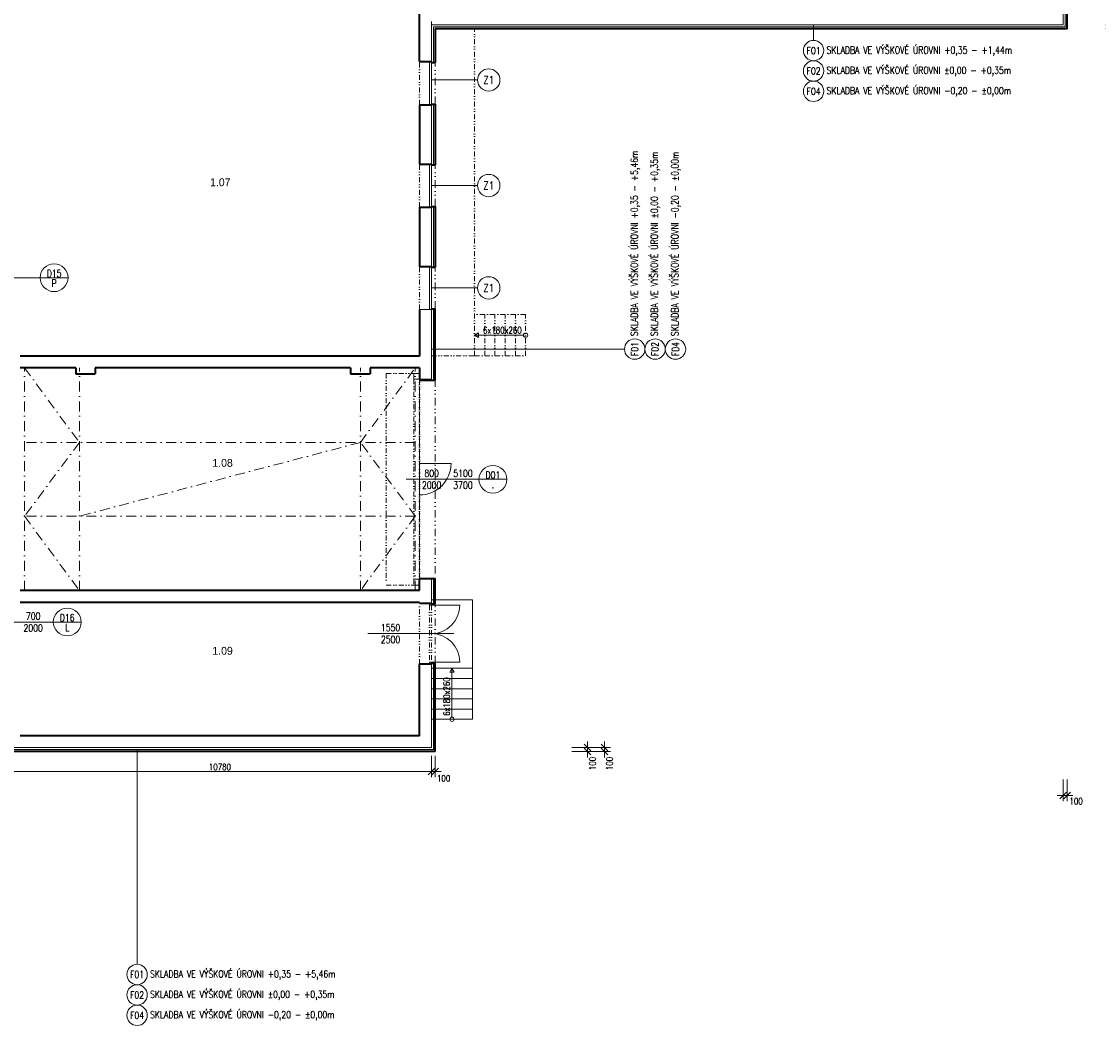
# Model space of a CAD drawing. Header units: millimetres. Extents: x -485339 to 350584, y -2181201 to -313328.
# Tile 26 of 115: x -206028 to -178582, y -1067566 to -1041964. Entities that reach past the tile are written whole.
import ezdxf
from ezdxf.enums import TextEntityAlignment as Align

# ---------------------------------------------------------------- set-up
doc = ezdxf.new("R2010")
doc.units = ezdxf.units.MM
doc.header["$LTSCALE"] = 10
doc.linetypes.add('DASHDOT', pattern=[25.4, 12.7, -6.35, 0, -6.35])
doc.linetypes.add('DĚLICÍ2', pattern=[15.875, 6.35, -3.175, 0, -3.175, 0, -3.175])
doc.layers.get('Defpoints').update_dxf_attribs({"color": 201})
for name, color, linetype, lineweight in [('N_dveře', 10, 'Continuous', 18), ('N_kóty', 10, 'Continuous', 18), ('N_okna', 10, 'Continuous', 18), ('N_popis', 10, 'Continuous', 18), ('N_popis_otvory', 10, 'Continuous', 18), ('N_čáry_nad', 10, 'DĚLICÍ2', 18), ('N_čáry_obrys', 10, 'Continuous', 35), ('N_čáry_obv.plášt', 212, 'Continuous', 18), ('N_čáry_plné', 10, 'Continuous', 18), ('St__otvory_dveře', 40, 'Continuous', 18), ('St_plocha_místnosti', 250, 'Continuous', 18), ('St_popis', 250, 'Continuous', 18), ('St_čáry_nad', 250, 'DĚLICÍ2', 18), ('St_čáry_obrys', 5, 'Continuous', 35), ('St_čáry_osy', 250, 'DASHDOT', 18), ('St_čáry_plné', 250, 'Continuous', 18)]:
    doc.layers.add(name, color=color, linetype=linetype, lineweight=lineweight)
doc.styles.add('Andy', font='txt')
doc.styles.get("Standard").update_dxf_attribs({"font": 'simplex.shx', "width": 0.8})
doc.linetypes.add('IZOLACE', pattern='A,0.0001,-0.1,[134,ltypeshp.shx,S=0.1,R=0,X=-0.1,Y=0],-0.2,[134,ltypeshp.shx,S=0.1,R=180,X=0.1,Y=0],-0.1', length=0.4001)
doc.dimstyles.new('stavebníM100', dxfattribs={"dimtxt": 165, "dimasz": 170, "dimexe": 150, "dimexo": 100, "dimgap": 30, "dimtad": 1, "dimdec": 0, "dimtxsty": 'Standard', "dimblk": 'OBLIQUE', "dimcen": -2.5, "dimdle": 150, "dimclrd": 256, "dimclre": 256, "dimclrt": 256, "dimadec": 4, "dimazin": 0, "dimtfac": 1, "dimtdec": 0, "dimtmove": 2, "dimatfit": 3, "dimldrblk": 'OBLIQUE', "dimfxl": 400, "dimfxlon": 1, "dimlwd": -1, "dimlwe": -1, "dimarcsym": 0})

# ---------------------------------------------------------------- blocks, each defined once
blk = doc.blocks.new('G$CB83B120F')
at = {"layer": 'St__otvory_dveře', "color": 0, "ltscale": 2}
for points in [[(0, 0), (50, 0), (50, 50), (0, 50)], [(1500, 0), (1550, 0), (1550, 50), (1500, 50)]]:
    blk.add_lwpolyline(points, close=True, dxfattribs=at)
at = {"layer": 'St__otvory_dveře', "color": 0, "linetype": 'DĚLICÍ2', "ltscale": 2}
for points in [[(1500, 50), (50, 50)], [(1500, 0), (50, 0)]]:
    blk.add_lwpolyline(points, dxfattribs=at)
at = {"layer": 'St__otvory_dveře', "color": 0, "ltscale": 2}
for points in [[(50, 0), (50, -725)], [(1500, 0), (1500, -725)]]:
    blk.add_lwpolyline(points, dxfattribs=at)
for centre, start, end in [((50, 0), 270, 0), ((1500, 0), 180, 270)]:
    blk.add_arc(centre, 725, start, end, dxfattribs=at)
blk = doc.blocks.new('G$C058794BC')
at = {"layer": 'N_dveře', "linetype": 'DĚLICÍ2', "ltscale": 2}
for points in [[(-850, 2700), (-850, -2700)], [(-850, 2700), (-150, 2700)], [(-150, 2550), (-150, -2550)], [(0, -2550), (0, 2550)], [(-850, -2700), (-150, -2700)]]:
    blk.add_lwpolyline(points, dxfattribs=at)
at = {"layer": 'N_dveře'}
blk.add_lwpolyline([(0, 2550), (-150, 2550), (-150, 2700), (0, 2700)], close=True, dxfattribs=at)
at = {"layer": 'N_dveře', "linetype": 'DĚLICÍ2', "ltscale": 2}
blk.add_lwpolyline([(0, -2550), (-150, -2550), (-150, -2700), (0, -2700)], close=True, dxfattribs=at)
blk = doc.blocks.new('_OBLIQUE')
at = {"color": 0, "linetype": 'ByBlock'}
blk.add_line((-0.5, -0.5), (0.5, 0.5), dxfattribs=at)
blk = doc.blocks.new('*D2482')
at = {"layer": 'Defpoints', "color": 0, "transparency": 16777216}
for p in [(-195583, -1060370), (-195483, -1060458), (-195483, -1061086)]:
    blk.add_point(p, dxfattribs=at)
at = {"layer": 'N_kóty', "transparency": 16777216}
for p, q in [((-195583, -1060686), (-195583, -1061236)), ((-195483, -1060686), (-195483, -1061236)), ((-195733, -1061086), (-195333, -1061086))]:
    blk.add_line(p, q, dxfattribs=at)
at = {"layer": 'N_kóty', "linetype": 'ByBlock', "transparency": 16777216, "xscale": 170, "yscale": 170, "zscale": 170, "rotation": 180}
blk.add_blockref('_OBLIQUE', (-195583, -1061086), dxfattribs=at)
at = {"layer": 'N_kóty', "linetype": 'ByBlock', "transparency": 16777216, "xscale": 170, "yscale": 170, "zscale": 170}
blk.add_blockref('_OBLIQUE', (-195483, -1061086), dxfattribs=at)
at = {"layer": 'N_kóty', "transparency": 16777216, "insert": (-195272, -1061263), "char_height": 165, "attachment_point": 5}
blk.add_mtext('100', dxfattribs=at)
blk = doc.blocks.new('*D2486')
at = {"layer": 'Defpoints', "color": 0, "transparency": 16777216}
for p in [(-195583, -1060478), (-195583, -1060578), (-191601, -1060578)]:
    blk.add_point(p, dxfattribs=at)
at = {"layer": 'N_kóty', "transparency": 16777216}
for p, q in [((-192001, -1060478), (-191451, -1060478)), ((-191601, -1060328), (-191601, -1060728)), ((-192001, -1060578), (-191451, -1060578))]:
    blk.add_line(p, q, dxfattribs=at)
at = {"layer": 'N_kóty', "linetype": 'ByBlock', "transparency": 16777216, "xscale": 170, "yscale": 170, "zscale": 170}
for p, rotation in [((-191601, -1060478), 90), ((-191601, -1060578), 270)]:
    blk.add_blockref('_OBLIQUE', p, dxfattribs=dict(at, rotation=rotation))
at = {"layer": 'N_kóty', "transparency": 16777216, "insert": (-191477, -1060884), "char_height": 165, "attachment_point": 5, "rotation": 90}
blk.add_mtext('100', dxfattribs=at)
blk = doc.blocks.new('*D2487')
at = {"layer": 'Defpoints', "color": 0, "transparency": 16777216}
for p in [(-195148, -1060478), (-195148, -1060578), (-191167, -1060578)]:
    blk.add_point(p, dxfattribs=at)
at = {"layer": 'N_kóty', "transparency": 16777216}
for p, q in [((-191567, -1060478), (-191017, -1060478)), ((-191167, -1060328), (-191167, -1060728)), ((-191567, -1060578), (-191017, -1060578))]:
    blk.add_line(p, q, dxfattribs=at)
at = {"layer": 'N_kóty', "linetype": 'ByBlock', "transparency": 16777216, "xscale": 170, "yscale": 170, "zscale": 170}
for p, rotation in [((-191167, -1060478), 90), ((-191167, -1060578), 270)]:
    blk.add_blockref('_OBLIQUE', p, dxfattribs=dict(at, rotation=rotation))
at = {"layer": 'N_kóty', "transparency": 16777216, "insert": (-191042, -1060884), "char_height": 165, "attachment_point": 5, "rotation": 90}
blk.add_mtext('100', dxfattribs=at)
blk = doc.blocks.new('*D2489')
at = {"layer": 'Defpoints', "color": 0, "transparency": 16777216}
for p in [(-206362.74488, -1060477.62675), (-195582.74488, -1060477.62675), (-195582.74488, -1061085.53702)]:
    blk.add_point(p, dxfattribs=at)
at = {"layer": 'N_kóty', "transparency": 16777216}
for p, q in [((-206362.74488, -1060685.53702), (-206362.74488, -1061235.53702)), ((-195582.74488, -1060685.53702), (-195582.74488, -1061235.53702)), ((-206512.74488, -1061085.53702), (-195432.74488, -1061085.53702))]:
    blk.add_line(p, q, dxfattribs=at)
at = {"layer": 'N_kóty', "linetype": 'ByBlock', "transparency": 16777216, "xscale": 170, "yscale": 170, "zscale": 170, "rotation": 180}
blk.add_blockref('_OBLIQUE', (-206362.74488, -1061085.53702), dxfattribs=at)
at = {"layer": 'N_kóty', "linetype": 'ByBlock', "transparency": 16777216, "xscale": 170, "yscale": 170, "zscale": 170}
blk.add_blockref('_OBLIQUE', (-195582.74488, -1061085.53702), dxfattribs=at)
at = {"layer": 'N_kóty', "transparency": 16777216, "insert": (-200972.74488, -1060973.03702), "char_height": 165, "attachment_point": 5}
blk.add_mtext('10780', dxfattribs=at)
blk = doc.blocks.new('*D2492')
at = {"layer": 'Defpoints', "color": 0, "transparency": 16777216}
for p in [(-179483, -1042046), (-179383, -1042146), (-179383, -1061697)]:
    blk.add_point(p, dxfattribs=at)
at = {"layer": 'N_kóty', "transparency": 16777216}
for p, q in [((-179483, -1061297), (-179483, -1061847)), ((-179383, -1061297), (-179383, -1061847)), ((-179633, -1061697), (-179233, -1061697))]:
    blk.add_line(p, q, dxfattribs=at)
at = {"layer": 'N_kóty', "linetype": 'ByBlock', "transparency": 16777216, "xscale": 170, "yscale": 170, "zscale": 170, "rotation": 180}
blk.add_blockref('_OBLIQUE', (-179483, -1061697), dxfattribs=at)
at = {"layer": 'N_kóty', "linetype": 'ByBlock', "transparency": 16777216, "xscale": 170, "yscale": 170, "zscale": 170}
blk.add_blockref('_OBLIQUE', (-179383, -1061697), dxfattribs=at)
at = {"layer": 'N_kóty', "transparency": 16777216, "insert": (-179154, -1061845), "char_height": 165, "attachment_point": 5}
blk.add_mtext('100', dxfattribs=at)
blk = doc.blocks.new('*D2493')
at = {"layer": 'Defpoints', "color": 0, "transparency": 16777216}
for p in [(-179483, -1042046), (-179483, -1042146), (-177992, -1042146)]:
    blk.add_point(p, dxfattribs=at)
at = {"layer": 'N_kóty', "transparency": 16777216}
for p, q in [((-178392, -1042046), (-177842, -1042046)), ((-177992, -1041896), (-177992, -1042296)), ((-178392, -1042146), (-177842, -1042146))]:
    blk.add_line(p, q, dxfattribs=at)
at = {"layer": 'N_kóty', "linetype": 'ByBlock', "transparency": 16777216, "xscale": 170, "yscale": 170, "zscale": 170}
for p, rotation in [((-177992, -1042046), 90), ((-177992, -1042146), 270)]:
    blk.add_blockref('_OBLIQUE', p, dxfattribs=dict(at, rotation=rotation))
at = {"layer": 'N_kóty', "transparency": 16777216, "insert": (-177549, -1042096), "char_height": 165, "attachment_point": 5, "rotation": 90}
blk.add_mtext('100', dxfattribs=at)
blk = doc.blocks.new('*D2494')
at = {"layer": 'Defpoints', "color": 0, "transparency": 16777216}
for p in [(-179483, -1031958), (-177992, -1031958), (-179483, -1042046)]:
    blk.add_point(p, dxfattribs=at)
at = {"layer": 'N_kóty', "transparency": 16777216}
for p, q in [((-178392, -1031958), (-177842, -1031958)), ((-177992, -1042196), (-177992, -1031808)), ((-178392, -1042046), (-177842, -1042046))]:
    blk.add_line(p, q, dxfattribs=at)
at = {"layer": 'N_kóty', "linetype": 'ByBlock', "transparency": 16777216, "xscale": 170, "yscale": 170, "zscale": 170}
for p, rotation in [((-177992, -1031958), 90), ((-177992, -1042046), 270)]:
    blk.add_blockref('_OBLIQUE', p, dxfattribs=dict(at, rotation=rotation))
at = {"layer": 'N_kóty', "transparency": 16777216, "insert": (-178104, -1037002), "char_height": 165, "attachment_point": 5, "rotation": 90}
blk.add_mtext('10088', dxfattribs=at)

msp = doc.modelspace()

# ---------------------------------------------------------------- linework, layer by layer
at = {"layer": 'N_dveře'}
for points in [[(-195882.7, -1053237.6), (-195082.7, -1053237.6)], [(-195882.7, -1053237.6), (-195882.7, -1054037.6)]]:
    msp.add_lwpolyline(points, dxfattribs=at)
msp.add_arc((-195882.7, -1053237.6), 800, 270, 0, dxfattribs=at)
at = {"layer": 'N_okna'}
for points in [[(-195632.7, -1044087.6), (-195632.7, -1042987.6)], [(-195582.7, -1044087.6), (-195582.7, -1042987.6)], [(-195632.7, -1046697.6), (-195632.7, -1045597.6)], [(-195582.7, -1046697.6), (-195582.7, -1045597.6)], [(-195632.7, -1049307.6), (-195632.7, -1048207.6)], [(-195582.7, -1049307.6), (-195582.7, -1048207.6)]]:
    msp.add_lwpolyline(points, dxfattribs=at)
at = {"layer": 'N_popis'}
for points in [[(-185842.7, -1042444.8), (-185842.7, -1042045.8)], [(-195582.7, -1050316.6), (-190661, -1050316.6)], [(-203083.1, -1066006.3), (-203083.1, -1060527.6)]]:
    msp.add_lwpolyline(points, dxfattribs=at)
for centre in [(-185842.7, -1042704.7), (-185842.7, -1043224.5), (-185842.7, -1043744.3), (-190401.1, -1050316.6), (-189881.3, -1050316.6), (-189361.5, -1050316.6), (-203083.1, -1066266.2), (-203083.1, -1066786), (-203083.1, -1067305.8)]:
    msp.add_circle(centre, 259.9, dxfattribs=at)
at = {"layer": 'N_popis_otvory'}
for points in [[(-207217.4, -1048497.6), (-205552.3, -1048497.6)], [(-196226.6, -1053637.6), (-194369.9, -1053637.6)], [(-206865.9, -1057277.6), (-205218.5, -1057277.6)], [(-197200.8, -1057572.6), (-195010.2, -1057572.6)]]:
    msp.add_lwpolyline(points, dxfattribs=at)
for centre in [(-205197.7, -1048497.6), (-194015.3, -1053637.6), (-204863.9, -1057277.6)]:
    msp.add_circle(centre, 354.6, dxfattribs=at)
at = {"layer": 'N_čáry_nad', "ltscale": 3}
for points in [[(-195482.7, -1044067.6), (-195482.7, -1043007.6)], [(-195482.7, -1046677.6), (-195482.7, -1045617.6)], [(-195482.7, -1049287.6), (-195482.7, -1048227.6)], [(-195482.7, -1051087.6), (-195482.7, -1056187.6)], [(-195482.7, -1058327.6), (-195482.7, -1056817.6)]]:
    msp.add_lwpolyline(points, dxfattribs=at)
at = {"layer": 'N_čáry_obrys', "ltscale": 2}
for p, q in [((-195482.7, -1042145.8), (-195482.7, -1043007.6)), ((-195482.7, -1044067.6), (-195482.7, -1045617.6)), ((-195482.7, -1046677.6), (-195482.7, -1048227.6)), ((-195482.7, -1051107.6), (-195482.7, -1049287.6)), ((-195482.7, -1056817.6), (-195482.7, -1056167.6))]:
    msp.add_line(p, q, dxfattribs=at)
for points in [[(-195482.7, -1042145.8), (-179383, -1042145.8), (-179383, -1031937.6), (-179683, -1031937.6)], [(-195482.7, -1060577.6), (-195482.7, -1058327.6)], [(-195482.7, -1060577.6), (-206462.7, -1060577.6)]]:
    msp.add_lwpolyline(points, dxfattribs=at)
at = {"layer": 'N_čáry_obrys'}
for points in [[(-195582.7, -1043007.6), (-195482.7, -1043007.6)], [(-195582.7, -1044067.6), (-195482.7, -1044067.6)], [(-195582.7, -1045617.6), (-195482.7, -1045617.6)], [(-195582.7, -1046677.6), (-195482.7, -1046677.6)], [(-195582.7, -1048227.6), (-195482.7, -1048227.6)], [(-195582.7, -1049287.6), (-195482.7, -1049287.6)], [(-195882.7, -1051107.6), (-195482.7, -1051107.6)], [(-195882.7, -1056167.6), (-195482.7, -1056167.6)], [(-195582.7, -1056817.6), (-195482.7, -1056817.6)], [(-195582.7, -1058327.6), (-195482.7, -1058327.6)]]:
    msp.add_lwpolyline(points, dxfattribs=at)
at = {"layer": 'N_čáry_obv.plášt', "linetype": 'IZOLACE', "ltscale": 10}
for p, q in [((-179433, -1042095.8), (-179433, -1031957.6)), ((-195532.7, -1042095.8), (-195532.7, -1043007.6)), ((-195532.7, -1042095.8), (-179433, -1042095.8)), ((-195532.7, -1044067.6), (-195532.7, -1045617.6)), ((-195532.7, -1046677.6), (-195532.7, -1048227.6)), ((-195532.7, -1051087.6), (-195532.7, -1049287.6)), ((-195532.7, -1056817.6), (-195532.7, -1056187.6))]:
    msp.add_line(p, q, dxfattribs=at)
at = {"layer": 'N_čáry_obv.plášt', "linetype": 'IZOLACE', "ltscale": 2}
msp.add_line((-195482.7, -1056177.6), (-195882.7, -1056177.6), dxfattribs=at)
msp.add_lwpolyline([(-195882.7, -1051097.6), (-195482.7, -1051097.6)], dxfattribs=at)
at = {"layer": 'N_čáry_obv.plášt', "linetype": 'IZOLACE', "ltscale": 10}
for points in [[(-195532.7, -1060527.6), (-195532.7, -1058327.6)], [(-195532.7, -1060527.6), (-206412.7, -1060527.6)]]:
    msp.add_lwpolyline(points, dxfattribs=at)
at = {"layer": 'N_čáry_plné'}
for points in [[(-194407.5, -1043455.1), (-195582.7, -1043455.1)], [(-194407.5, -1046147.6), (-195582.7, -1046147.6)], [(-205552.3, -1048497.6), (-204843.1, -1048497.6)], [(-194407.5, -1048757.6), (-195582.7, -1048757.6)], [(-194369.9, -1053637.6), (-193660.8, -1053637.6)], [(-205218.5, -1057277.6), (-204509.3, -1057277.6)]]:
    msp.add_lwpolyline(points, dxfattribs=at)
for centre in [(-194121.6, -1043455.1), (-194121.6, -1046147.6), (-194121.6, -1048757.6)]:
    msp.add_circle(centre, 285.9, dxfattribs=at)
at = {"layer": 'St_čáry_nad', "ltscale": 2}
for points in [[(-195582.7, -1050487.6), (-194482.7, -1050487.6), (-194482.7, -1042145.8)], [(-195882.7, -1044087.6), (-195882.7, -1042987.6)], [(-195882.7, -1046697.6), (-195882.7, -1045597.6)], [(-195882.7, -1049307.6), (-195882.7, -1048207.6)], [(-194482.7, -1050487.6), (-194222.7, -1050487.6), (-194222.7, -1049437.6), (-194482.7, -1049437.6)], [(-194222.7, -1050487.6), (-193962.7, -1050487.6), (-193962.7, -1049437.6), (-194222.7, -1049437.6)], [(-193962.7, -1050487.6), (-193702.7, -1050487.6), (-193702.7, -1049437.6), (-193962.7, -1049437.6)], [(-193702.7, -1050487.6), (-193442.7, -1050487.6), (-193442.7, -1049437.6), (-193702.7, -1049437.6)], [(-193442.7, -1050487.6), (-193182.7, -1050487.6), (-193182.7, -1049437.6), (-193442.7, -1049437.6)], [(-195882.7, -1051087.6), (-195882.7, -1056187.6)], [(-195882.7, -1058347.6), (-195882.7, -1056797.6)]]:
    msp.add_lwpolyline(points, dxfattribs=at)
at = {"layer": 'St_čáry_obrys', "ltscale": 2}
for p, q in [((-195882.7, -1049307.6), (-195882.7, -1050497.6)), ((-195882.7, -1050797.6), (-195882.7, -1051087.6)), ((-195882.7, -1056477.6), (-195882.7, -1056187.6))]:
    msp.add_line(p, q, dxfattribs=at)
for points in [[(-195882.7, -1042987.6), (-195882.7, -1040717.6)], [(-195882.7, -1042987.6), (-195582.7, -1042987.6)], [(-195882.7, -1044087.6), (-195582.7, -1044087.6)], [(-195882.7, -1044087.6), (-195882.7, -1045597.6)], [(-195882.7, -1045597.6), (-195582.7, -1045597.6)], [(-195882.7, -1046697.6), (-195582.7, -1046697.6)], [(-195882.7, -1046697.6), (-195882.7, -1048207.6)], [(-195882.7, -1048207.6), (-195582.7, -1048207.6)], [(-195882.7, -1050497.6), (-206062.7, -1050497.6)], [(-204648, -1050797.6), (-206062.7, -1050797.6)], [(-204648, -1050797.6), (-204648, -1050947.6)], [(-197642.7, -1050797.6), (-204148, -1050797.6)], [(-204148, -1050797.6), (-204148, -1050947.6)], [(-197642.7, -1050797.6), (-197642.7, -1050947.6)], [(-195882.7, -1050797.6), (-197142.7, -1050797.6)], [(-197142.7, -1050797.6), (-197142.7, -1050947.6)], [(-204648, -1050947.6), (-204148, -1050947.6)], [(-197642.7, -1050947.6), (-197142.7, -1050947.6)], [(-195882.7, -1056477.6), (-206062.7, -1056477.6)], [(-195882.7, -1056777.6), (-206062.7, -1056777.6)], [(-195882.7, -1056797.6), (-195882.7, -1056777.6)], [(-195882.7, -1056797.6), (-195582.7, -1056797.6)], [(-195882.7, -1060177.6), (-195882.7, -1058347.6)], [(-195882.7, -1058347.6), (-195582.7, -1058347.6)], [(-195882.7, -1060177.6), (-206062.7, -1060177.6)]]:
    msp.add_lwpolyline(points, dxfattribs=at)
at = {"layer": 'St_čáry_osy', "ltscale": 2}
for points in [[(-205952.7, -1056477.6), (-205952.7, -1050797.6)], [(-205952.7, -1050797.6), (-204552.7, -1052697.6), (-205952.7, -1054577.6), (-204552.7, -1056477.6)], [(-204552.7, -1056477.6), (-204552.7, -1050797.6)], [(-197392.7, -1056477.6), (-197392.7, -1050797.6)], [(-195992.7, -1054577.6), (-197392.7, -1052697.6), (-195992.7, -1050797.6)], [(-195992.7, -1056477.6), (-195992.7, -1050797.6)], [(-195992.7, -1052697.6), (-205952.7, -1052697.6)], [(-197392.7, -1052697.6), (-204552.7, -1054577.6)], [(-195992.7, -1054577.6), (-205952.7, -1054577.6)], [(-195992.7, -1054577.6), (-197392.7, -1056477.6)]]:
    msp.add_lwpolyline(points, dxfattribs=at)
at = {"layer": 'St_čáry_plné', "ltscale": 2}
for p, q in [((-195582.7, -1049307.6), (-195582.7, -1051087.6)), ((-195582.7, -1056187.6), (-195882.7, -1056187.6)), ((-195582.7, -1056797.6), (-195582.7, -1056187.6)), ((-194532.7, -1056707.6), (-195582.7, -1056707.6)), ((-194532.7, -1058457.6), (-194532.7, -1056707.6)), ((-195582.7, -1058457.6), (-194532.7, -1058457.6))]:
    msp.add_line(p, q, dxfattribs=at)
for points in [[(-195582.7, -1042045.8), (-179483, -1042045.8), (-179483, -1031957.6), (-179683, -1031957.6)], [(-195582.7, -1042987.6), (-195582.7, -1041960.7)], [(-195582.7, -1044087.6), (-195582.7, -1045597.6)], [(-195582.7, -1046697.6), (-195582.7, -1048207.6)], [(-195582.7, -1051087.6), (-195582.7, -1049307.6), (-195882.7, -1049307.6)], [(-193237.3, -1049962.6), (-194482.7, -1049962.6)], [(-195882.7, -1051087.6), (-195582.7, -1051087.6)], [(-195582.7, -1060477.6), (-195582.7, -1058347.6)], [(-195582.7, -1058457.6), (-195582.7, -1058717.6), (-194532.7, -1058717.6), (-194532.7, -1058457.6)], [(-195057.7, -1059703.1), (-195057.7, -1058457.6)], [(-195582.7, -1058717.6), (-195582.7, -1058977.6), (-194532.7, -1058977.6), (-194532.7, -1058717.6)], [(-195582.7, -1058977.6), (-195582.7, -1059237.6), (-194532.7, -1059237.6), (-194532.7, -1058977.6)], [(-195582.7, -1059237.6), (-195582.7, -1059497.6), (-194532.7, -1059497.6), (-194532.7, -1059237.6)], [(-195582.7, -1059497.6), (-195582.7, -1059757.6), (-194532.7, -1059757.6), (-194532.7, -1059497.6)], [(-195582.7, -1060477.6), (-206362.7, -1060477.6)]]:
    msp.add_lwpolyline(points, dxfattribs=at)
for points in [[(-194482.7, -1049962.6), (-194381.3, -1050021.2), (-194381.3, -1049904.1)], [(-195057.7, -1058457.6), (-195116.3, -1058559.1), (-194999.2, -1058559.1)]]:
    msp.add_lwpolyline(points, close=True, dxfattribs=at)
for centre in [(-193182.7, -1049962.6), (-195057.7, -1059757.6)]:
    msp.add_circle(centre, 54.6, dxfattribs=at)

# ---------------------------------------------------------------- block references
at = {"layer": 'N_dveře'}
msp.add_blockref('G$C058794BC', (-195882.7, -1053637.6), dxfattribs=at)
at = {"layer": 'N_dveře', "ltscale": 2, "rotation": 90}
msp.add_blockref('G$CB83B120F', (-195582.7, -1058347.6), dxfattribs=at)

# ---------------------------------------------------------------- texts
at = {"layer": 'N_popis', "width": 0.8}
for s, height, p in [('F01', 180, (-185842.7, -1042704.7)), ('F02', 180, (-185842.7, -1043224.5)), ('Z1', 200, (-194121.6, -1043455.1)), ('F04', 180, (-185842.7, -1043744.3)), ('Z1', 200, (-194121.6, -1046147.6)), ('Z1', 200, (-194121.6, -1048757.6)), ('F01', 180, (-203083.1, -1066266.2)), ('F02', 180, (-203083.1, -1066786)), ('F04', 180, (-203083.1, -1067305.8))]:
    msp.add_text(s, height=height, dxfattribs=at).set_placement(p, align=Align.MIDDLE_CENTER)
for s, p in [('SKLADBA VE VÝŠKOVÉ ÚROVNI +0,35 - +1,44m ', (-185512.6, -1042784.1)), ('SKLADBA VE VÝŠKOVÉ ÚROVNI %%P0,00 - +0,35m ', (-185512.6, -1043298.5)), ('SKLADBA VE VÝŠKOVÉ ÚROVNI -0,20 - %%P0,00m ', (-185512.6, -1043818.3)), ('SKLADBA VE VÝŠKOVÉ ÚROVNI +0,35 - +5,46m ', (-202753, -1066345.6)), ('SKLADBA VE VÝŠKOVÉ ÚROVNI %%P0,00 - +0,35m ', (-202753, -1066859.9)), ('SKLADBA VE VÝŠKOVÉ ÚROVNI -0,20 - %%P0,00m ', (-202753, -1067379.7))]:
    msp.add_text(s, height=180, dxfattribs=at).set_placement(p)
for s, p in [('SKLADBA VE VÝŠKOVÉ ÚROVNI %%P0,00 - +0,35m ', (-189807.4, -1049986.5)), ('SKLADBA VE VÝŠKOVÉ ÚROVNI +0,35 - +5,46m ', (-190321.7, -1049986.5)), ('SKLADBA VE VÝŠKOVÉ ÚROVNI -0,20 - %%P0,00m ', (-189287.6, -1049986.5))]:
    msp.add_text(s, height=180, rotation=90, dxfattribs=at).set_placement(p)
for s, p in [('F01', (-190401.1, -1050316.6)), ('F02', (-189881.3, -1050316.6)), ('F04', (-189361.5, -1050316.6))]:
    msp.add_text(s, height=180, rotation=90, dxfattribs=at).set_placement(p, align=Align.MIDDLE_CENTER)
at = {"layer": 'N_popis_otvory', "width": 0.8}
for s, p in [('D15', (-205197.7, -1048389.8)), ('P', (-205197.7, -1048636.5)), ('D01', (-194015.3, -1053529.8)), ('.', (-194015.3, -1053776.5)), ('D16', (-204863.9, -1057169.8)), ('L', (-204863.9, -1057416.5))]:
    msp.add_text(s, height=180, dxfattribs=at).set_placement(p, align=Align.MIDDLE_CENTER)
at = {"layer": 'N_popis_otvory', "char_height": 180, "width": 1342.526, "attachment_point": 5}
for s, insert in [('800\\P2000', (-195575.4, -1053637.6)), ('5100\\P3700', (-194776.4, -1053637.6)), ('700\\P2000', (-205731.3, -1057277.6)), ('1550\\P2500', (-196623, -1057572.6))]:
    msp.add_mtext(s, dxfattribs=dict(at, insert=insert))
at = {"layer": 'St_plocha_místnosti', "ltscale": 2, "style": 'Andy'}
for s, p in [('1.07', (-201223.6, -1046162.8)), ('1.08', (-201164.8, -1053319.3)), ('1.09', (-201164.8, -1058111.1))]:
    msp.add_text(s, height=200, dxfattribs=at).set_placement(p)
at = {"layer": 'St_popis', "ltscale": 2, "width": 0.8}
msp.add_text('6x180x260', height=165, dxfattribs=at).set_placement((-194266, -1049918))
msp.add_text('6x180x260', height=165, rotation=90, dxfattribs=at).set_placement((-195111.7, -1059670.6))

# ---------------------------------------------------------------- dimensions: what is measured, and where the dimension line sits
at = {"layer": 'N_kóty'}
for base, p2, picture, middle in [((-177992, -1031957.6), (-179483, -1031957.6), '*D2494', (-178104.5, -1037001.7)), ((-177992, -1042145.8), (-179483, -1042145.8), '*D2493', (-177549.5, -1042095.8))]:
    dim = msp.add_linear_dim(base=base, p1=(-179483, -1042045.8), p2=p2, angle=90, dimstyle='stavebníM100', dxfattribs=at)
    dim.commit()
    dim.dimension.update_dxf_attribs({"geometry": picture, "text_midpoint": middle})
for base, p1, p2, picture, middle in [((-179383, -1061697.4), (-179483, -1042045.8), (-179383, -1042145.8), '*D2492', (-179154, -1061844.6)), ((-195482.7, -1061085.5), (-195582.7, -1060370.4), (-195482.7, -1060458), '*D2482', (-195272.1, -1061262.9))]:
    dim = msp.add_linear_dim(base=base, p1=p1, p2=p2, dimstyle='stavebníM100', dxfattribs=at)
    dim.commit()
    dim.dimension.update_dxf_attribs({"geometry": picture, "text_midpoint": middle, "dimtype": 160})
dim = msp.add_linear_dim(base=(-195582.7, -1061085.5), p1=(-206362.7, -1060477.6), p2=(-195582.7, -1060477.6), dimstyle='stavebníM100', dxfattribs=at)
dim.commit()
dim.dimension.update_dxf_attribs({"geometry": '*D2489', "text_midpoint": (-200972.7, -1060973)})
for base, p1, p2, picture, middle in [((-191601.4, -1060577.6), (-195582.7, -1060477.6), (-195582.7, -1060577.6), '*D2486', (-191476.6, -1060883.8)), ((-191167.1, -1060577.6), (-195148.5, -1060477.6), (-195148.5, -1060577.6), '*D2487', (-191042.3, -1060883.8))]:
    dim = msp.add_linear_dim(base=base, p1=p1, p2=p2, angle=90, dimstyle='stavebníM100', dxfattribs=at)
    dim.commit()
    dim.dimension.update_dxf_attribs({"geometry": picture, "text_midpoint": middle, "dimtype": 160})

doc.saveas('drawing.dxf')
